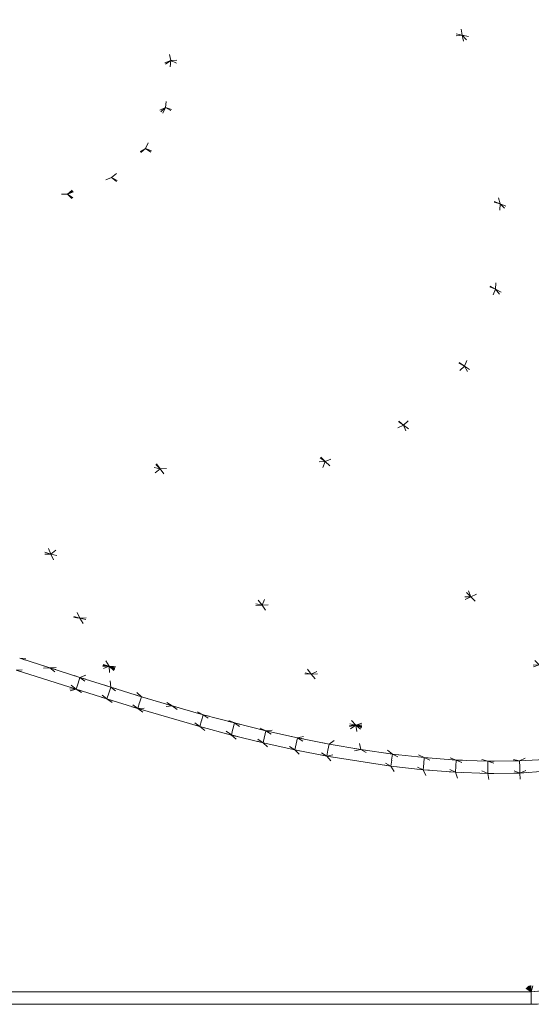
# Model space of a CAD drawing. Header units: millimetres. Extents: x 1700 to 4670, y 990 to 3874.
# Tile 35 of 110: x 3157 to 3166, y 1817 to 1833. Entities that reach past the tile are written whole.
import ezdxf

# ---------------------------------------------------------------- set-up
doc = ezdxf.new("R2010")
doc.units = ezdxf.units.MM
doc.linetypes.add('Wipeout_Contour', pattern=[1000, 0, -1000])
doc.layers.add('Nowe_320-W Umeblowanie', color=252, linetype='Continuous')
doc.layers.add('Nowe_320-W Umeblowanie_Nr_pióra__2', color=252, linetype='Continuous', lineweight=13)

msp = doc.modelspace()

# ---------------------------------------------------------------- linework, layer by layer
at = {"layer": 'Nowe_320-W Umeblowanie', "color": 252, "linetype": 'Wipeout_Contour', "lineweight": 0, "ltscale": 45134.425541}
for p, q in [((3164.053, 1835.633), (3164.501, 1832.961)), ((3164.501, 1832.961), (3167.394, 1832.362))]:
    msp.add_line(p, q, dxfattribs=at)
at = {"layer": 'Nowe_320-W Umeblowanie', "color": 252, "linetype": 'Wipeout_Contour', "lineweight": 0, "ltscale": 45062.917443}
for p, q in [((3164.501, 1832.961), (3164.053, 1835.633)), ((3159.488, 1834.055), (3164.501, 1832.961))]:
    msp.add_line(p, q, dxfattribs=at)
at = {"layer": 'Nowe_320-W Umeblowanie', "color": 252, "linetype": 'Wipeout_Contour', "lineweight": 0, "ltscale": 44959.674154}
for p, q in [((3159.488, 1834.055), (3153.697, 1831.133)), ((3155.186, 1830.726), (3159.488, 1834.055))]:
    msp.add_line(p, q, dxfattribs=at)
at = {"layer": 'Nowe_320-W Umeblowanie', "color": 252, "linetype": 'Wipeout_Contour', "lineweight": 0, "ltscale": 44957.503808}
msp.add_line((3153.697, 1831.133), (3159.488, 1834.055), dxfattribs=at)
at = {"layer": 'Nowe_320-W Umeblowanie', "color": 252, "linetype": 'Wipeout_Contour', "lineweight": 0, "ltscale": 44995.615731}
for p, q in [((3159.488, 1834.055), (3155.186, 1830.726)), ((3159.821, 1832.553), (3159.488, 1834.055)), ((3155.186, 1830.726), (3159.821, 1832.553))]:
    msp.add_line(p, q, dxfattribs=at)
at = {"layer": 'Nowe_320-W Umeblowanie', "color": 252, "linetype": 'Wipeout_Contour', "lineweight": 0, "ltscale": 45051.915328}
for p, q in [((3159.488, 1834.055), (3159.821, 1832.553)), ((3164.501, 1832.961), (3159.488, 1834.055)), ((3159.821, 1832.553), (3164.501, 1832.961))]:
    msp.add_line(p, q, dxfattribs=at)
at = {"layer": 'Nowe_320-W Umeblowanie', "color": 252, "linetype": 'Wipeout_Contour', "lineweight": 0, "ltscale": 45118.248681}
for p, q in [((3164.501, 1832.961), (3159.821, 1832.553)), ((3165.107, 1830.255), (3164.501, 1832.961)), ((3159.821, 1832.553), (3165.107, 1830.255))]:
    msp.add_line(p, q, dxfattribs=at)
at = {"layer": 'Nowe_320-W Umeblowanie', "color": 252, "linetype": 'Wipeout_Contour', "lineweight": 0, "ltscale": 45207.870628}
for p, q in [((3164.501, 1832.961), (3168.152, 1829.008)), ((3167.394, 1832.362), (3164.501, 1832.961))]:
    msp.add_line(p, q, dxfattribs=at)
at = {"layer": 'Nowe_320-W Umeblowanie', "color": 252, "linetype": 'Wipeout_Contour', "lineweight": 0, "ltscale": 45205.249205}
for p, q in [((3168.152, 1829.008), (3164.501, 1832.961)), ((3164.501, 1832.961), (3165.107, 1830.255)), ((3165.107, 1830.255), (3168.152, 1829.008))]:
    msp.add_line(p, q, dxfattribs=at)
at = {"layer": 'Nowe_320-W Umeblowanie', "color": 252, "linetype": 'Wipeout_Contour', "lineweight": 0, "ltscale": 44998.764608}
for p, q in [((3159.821, 1832.553), (3155.186, 1830.726)), ((3156.599, 1830.382), (3159.821, 1832.553))]:
    msp.add_line(p, q, dxfattribs=at)
at = {"layer": 'Nowe_320-W Umeblowanie', "color": 252, "linetype": 'Wipeout_Contour', "lineweight": 0, "ltscale": 45025.090345}
for p, q in [((3159.821, 1832.553), (3156.599, 1830.382)), ((3159.735, 1831.799), (3159.821, 1832.553)), ((3156.599, 1830.382), (3159.735, 1831.799))]:
    msp.add_line(p, q, dxfattribs=at)
at = {"layer": 'Nowe_320-W Umeblowanie', "color": 252, "linetype": 'Wipeout_Contour', "lineweight": 0, "ltscale": 45090.707117}
for p, q in [((3159.821, 1832.553), (3159.735, 1831.799)), ((3165.107, 1830.255), (3159.821, 1832.553)), ((3159.735, 1831.799), (3165.107, 1830.255))]:
    msp.add_line(p, q, dxfattribs=at)
at = {"layer": 'Nowe_320-W Umeblowanie', "color": 252, "linetype": 'Wipeout_Contour', "lineweight": 0, "ltscale": 45027.485127}
for p, q in [((3159.735, 1831.799), (3156.599, 1830.382)), ((3158.164, 1830.411), (3159.735, 1831.799)), ((3156.599, 1830.382), (3158.164, 1830.411))]:
    msp.add_line(p, q, dxfattribs=at)
at = {"layer": 'Nowe_320-W Umeblowanie', "color": 252, "linetype": 'Wipeout_Contour', "lineweight": 0, "ltscale": 45043.114755}
for p, q in [((3159.735, 1831.799), (3158.164, 1830.411)), ((3159.417, 1831.143), (3159.735, 1831.799)), ((3158.164, 1830.411), (3159.417, 1831.143))]:
    msp.add_line(p, q, dxfattribs=at)
at = {"layer": 'Nowe_320-W Umeblowanie', "color": 252, "linetype": 'Wipeout_Contour', "lineweight": 0, "ltscale": 45105.28961}
for p, q in [((3159.735, 1831.799), (3159.417, 1831.143)), ((3165.036, 1828.886), (3159.735, 1831.799)), ((3159.417, 1831.143), (3165.036, 1828.886))]:
    msp.add_line(p, q, dxfattribs=at)
at = {"layer": 'Nowe_320-W Umeblowanie', "color": 252, "linetype": 'Wipeout_Contour', "lineweight": 0, "ltscale": 45153.508257}
for p, q in [((3165.107, 1830.255), (3159.735, 1831.799)), ((3159.735, 1831.799), (3165.036, 1828.886)), ((3165.036, 1828.886), (3165.107, 1830.255))]:
    msp.add_line(p, q, dxfattribs=at)
at = {"layer": 'Nowe_320-W Umeblowanie', "color": 252, "linetype": 'Wipeout_Contour', "lineweight": 0, "ltscale": 45044.282057}
for p, q in [((3159.417, 1831.143), (3158.164, 1830.411)), ((3158.871, 1830.677), (3159.417, 1831.143)), ((3158.164, 1830.411), (3158.871, 1830.677))]:
    msp.add_line(p, q, dxfattribs=at)
at = {"layer": 'Nowe_320-W Umeblowanie', "color": 252, "linetype": 'Wipeout_Contour', "lineweight": 0, "ltscale": 45110.426974}
for p, q in [((3159.417, 1831.143), (3158.871, 1830.677)), ((3164.536, 1827.652), (3159.417, 1831.143)), ((3158.871, 1830.677), (3164.536, 1827.652))]:
    msp.add_line(p, q, dxfattribs=at)
at = {"layer": 'Nowe_320-W Umeblowanie', "color": 252, "linetype": 'Wipeout_Contour', "lineweight": 0, "ltscale": 45168.360774}
for p, q in [((3159.417, 1831.143), (3164.536, 1827.652)), ((3165.036, 1828.886), (3159.417, 1831.143)), ((3164.536, 1827.652), (3165.036, 1828.886))]:
    msp.add_line(p, q, dxfattribs=at)
at = {"layer": 'Nowe_320-W Umeblowanie', "color": 252, "linetype": 'Wipeout_Contour', "lineweight": 0, "ltscale": 45040.100715}
for p, q in [((3155.186, 1830.726), (3159.65, 1826.004)), ((3159.65, 1826.004), (3156.599, 1830.382))]:
    msp.add_line(p, q, dxfattribs=at)
at = {"layer": 'Nowe_320-W Umeblowanie', "color": 252, "linetype": 'Wipeout_Contour', "lineweight": 0, "ltscale": 45068.131529}
for p, q in [((3159.65, 1826.004), (3155.186, 1830.726)), ((3156.989, 1826.648), (3159.65, 1826.004))]:
    msp.add_line(p, q, dxfattribs=at)
at = {"layer": 'Nowe_320-W Umeblowanie', "color": 252, "linetype": 'Wipeout_Contour', "lineweight": 0, "ltscale": 45104.619787}
for p, q in [((3158.871, 1830.677), (3158.164, 1830.411)), ((3163.559, 1826.706), (3158.871, 1830.677)), ((3158.164, 1830.411), (3163.559, 1826.706))]:
    msp.add_line(p, q, dxfattribs=at)
at = {"layer": 'Nowe_320-W Umeblowanie', "color": 252, "linetype": 'Wipeout_Contour', "lineweight": 0, "ltscale": 45170.676579}
for p, q in [((3164.536, 1827.652), (3158.871, 1830.677)), ((3158.871, 1830.677), (3163.559, 1826.706)), ((3163.559, 1826.706), (3164.536, 1827.652))]:
    msp.add_line(p, q, dxfattribs=at)
at = {"layer": 'Nowe_320-W Umeblowanie', "color": 252, "linetype": 'Wipeout_Contour', "lineweight": 0, "ltscale": 45083.728155}
for p, q in [((3158.164, 1830.411), (3156.599, 1830.382)), ((3156.599, 1830.382), (3162.302, 1826.12)), ((3162.302, 1826.12), (3158.164, 1830.411))]:
    msp.add_line(p, q, dxfattribs=at)
at = {"layer": 'Nowe_320-W Umeblowanie', "color": 252, "linetype": 'Wipeout_Contour', "lineweight": 0, "ltscale": 45124.400857}
for p, q in [((3162.302, 1826.12), (3156.599, 1830.382)), ((3156.599, 1830.382), (3159.65, 1826.004)), ((3159.65, 1826.004), (3162.302, 1826.12))]:
    msp.add_line(p, q, dxfattribs=at)
at = {"layer": 'Nowe_320-W Umeblowanie', "color": 252, "linetype": 'Wipeout_Contour', "lineweight": 0, "ltscale": 45160.497369}
for p, q in [((3163.559, 1826.706), (3158.164, 1830.411)), ((3158.164, 1830.411), (3162.302, 1826.12)), ((3162.302, 1826.12), (3163.559, 1826.706))]:
    msp.add_line(p, q, dxfattribs=at)
at = {"layer": 'Nowe_320-W Umeblowanie', "color": 252, "linetype": 'Wipeout_Contour', "lineweight": 0, "ltscale": 45246.318214}
for p, q in [((3165.107, 1830.255), (3165.036, 1828.886)), ((3168.04, 1827.305), (3165.107, 1830.255)), ((3165.036, 1828.886), (3168.04, 1827.305))]:
    msp.add_line(p, q, dxfattribs=at)
at = {"layer": 'Nowe_320-W Umeblowanie', "color": 252, "linetype": 'Wipeout_Contour', "lineweight": 0, "ltscale": 45268.291751}
for p, q in [((3168.152, 1829.008), (3165.107, 1830.255)), ((3165.107, 1830.255), (3168.04, 1827.305))]:
    msp.add_line(p, q, dxfattribs=at)
at = {"layer": 'Nowe_320-W Umeblowanie', "color": 252, "linetype": 'Wipeout_Contour', "lineweight": 0, "ltscale": 45264.12761}
for p, q in [((3165.036, 1828.886), (3164.536, 1827.652)), ((3167.4, 1825.785), (3165.036, 1828.886)), ((3164.536, 1827.652), (3167.4, 1825.785))]:
    msp.add_line(p, q, dxfattribs=at)
at = {"layer": 'Nowe_320-W Umeblowanie', "color": 252, "linetype": 'Wipeout_Contour', "lineweight": 0, "ltscale": 45292.430146}
for p, q in [((3165.036, 1828.886), (3167.4, 1825.785)), ((3168.04, 1827.305), (3165.036, 1828.886))]:
    msp.add_line(p, q, dxfattribs=at)
at = {"layer": 'Nowe_320-W Umeblowanie', "color": 252, "linetype": 'Wipeout_Contour', "lineweight": 0, "ltscale": 45265.538134}
for p, q in [((3164.536, 1827.652), (3163.559, 1826.706)), ((3166.193, 1824.646), (3164.536, 1827.652)), ((3163.559, 1826.706), (3166.193, 1824.646))]:
    msp.add_line(p, q, dxfattribs=at)
at = {"layer": 'Nowe_320-W Umeblowanie', "color": 252, "linetype": 'Wipeout_Contour', "lineweight": 0, "ltscale": 45300.573143}
for p, q in [((3167.4, 1825.785), (3164.536, 1827.652)), ((3164.536, 1827.652), (3166.193, 1824.646))]:
    msp.add_line(p, q, dxfattribs=at)
at = {"layer": 'Nowe_320-W Umeblowanie', "color": 252, "linetype": 'Wipeout_Contour', "lineweight": 0, "ltscale": 45128.381703}
for p, q in [((3159.65, 1826.004), (3156.989, 1826.648)), ((3156.989, 1826.648), (3157.897, 1824.638)), ((3157.897, 1824.638), (3159.65, 1826.004))]:
    msp.add_line(p, q, dxfattribs=at)
at = {"layer": 'Nowe_320-W Umeblowanie', "color": 252, "linetype": 'Wipeout_Contour', "lineweight": 0, "ltscale": 45094.262704}
for p, q in [((3157.897, 1824.638), (3156.989, 1826.648)), ((3154.721, 1825.549), (3157.897, 1824.638))]:
    msp.add_line(p, q, dxfattribs=at)
at = {"layer": 'Nowe_320-W Umeblowanie', "color": 252, "linetype": 'Wipeout_Contour', "lineweight": 0, "ltscale": 45251.504938}
for p, q in [((3163.559, 1826.706), (3162.302, 1826.12)), ((3164.64, 1823.954), (3163.559, 1826.706)), ((3162.302, 1826.12), (3164.64, 1823.954))]:
    msp.add_line(p, q, dxfattribs=at)
at = {"layer": 'Nowe_320-W Umeblowanie', "color": 252, "linetype": 'Wipeout_Contour', "lineweight": 0, "ltscale": 45290.933987}
for p, q in [((3166.193, 1824.646), (3163.559, 1826.706)), ((3163.559, 1826.706), (3164.64, 1823.954)), ((3164.64, 1823.954), (3166.193, 1824.646))]:
    msp.add_line(p, q, dxfattribs=at)
at = {"layer": 'Nowe_320-W Umeblowanie', "color": 252, "linetype": 'Wipeout_Contour', "lineweight": 0, "ltscale": 45202.269308}
for p, q in [((3162.302, 1826.12), (3159.65, 1826.004)), ((3161.286, 1823.817), (3162.302, 1826.12)), ((3159.65, 1826.004), (3161.286, 1823.817))]:
    msp.add_line(p, q, dxfattribs=at)
at = {"layer": 'Nowe_320-W Umeblowanie', "color": 252, "linetype": 'Wipeout_Contour', "lineweight": 0, "ltscale": 45254.125543}
for p, q in [((3162.302, 1826.12), (3161.286, 1823.817)), ((3164.64, 1823.954), (3162.302, 1826.12)), ((3161.286, 1823.817), (3164.64, 1823.954))]:
    msp.add_line(p, q, dxfattribs=at)
at = {"layer": 'Nowe_320-W Umeblowanie', "color": 252, "linetype": 'Wipeout_Contour', "lineweight": 0, "ltscale": 45179.415402}
for p, q in [((3159.65, 1826.004), (3157.897, 1824.638)), ((3161.286, 1823.817), (3159.65, 1826.004)), ((3157.897, 1824.638), (3161.286, 1823.817))]:
    msp.add_line(p, q, dxfattribs=at)
at = {"layer": 'Nowe_320-W Umeblowanie', "color": 252, "linetype": 'Wipeout_Contour', "lineweight": 0, "ltscale": 45092.797117}
for p, q in [((3157.897, 1824.638), (3154.721, 1825.549)), ((3154.891, 1824.607), (3157.897, 1824.638))]:
    msp.add_line(p, q, dxfattribs=at)
at = {"layer": 'Nowe_320-W Umeblowanie', "color": 252, "linetype": 'Wipeout_Contour', "lineweight": 0, "ltscale": 45131.699943}
for p, q in [((3157.897, 1824.638), (3154.891, 1824.607)), ((3154.891, 1824.607), (3158.362, 1823.61)), ((3158.362, 1823.61), (3157.897, 1824.638))]:
    msp.add_line(p, q, dxfattribs=at)
at = {"layer": 'Nowe_320-W Umeblowanie', "color": 252, "linetype": 'Wipeout_Contour', "lineweight": 0, "ltscale": 45116.227952}
for p, q in [((3158.362, 1823.61), (3154.891, 1824.607)), ((3155.043, 1823.903), (3158.362, 1823.61))]:
    msp.add_line(p, q, dxfattribs=at)
at = {"layer": 'Nowe_320-W Umeblowanie', "color": 252, "linetype": 'Wipeout_Contour', "lineweight": 0, "ltscale": 45185.959047}
for p, q in [((3157.897, 1824.638), (3158.362, 1823.61)), ((3161.286, 1823.817), (3157.897, 1824.638)), ((3158.362, 1823.61), (3161.286, 1823.817))]:
    msp.add_line(p, q, dxfattribs=at)
at = {"layer": 'Nowe_320-W Umeblowanie', "color": 252, "linetype": 'Wipeout_Contour', "lineweight": 0, "ltscale": 45332.20342}
for p, q in [((3166.193, 1824.646), (3164.64, 1823.954)), ((3164.64, 1823.954), (3165.738, 1822.861))]:
    msp.add_line(p, q, dxfattribs=at)
at = {"layer": 'Nowe_320-W Umeblowanie', "color": 252, "linetype": 'Wipeout_Contour', "lineweight": 0, "ltscale": 45274.423516}
for p, q in [((3164.64, 1823.954), (3161.286, 1823.817)), ((3162.076, 1822.71), (3164.64, 1823.954)), ((3161.286, 1823.817), (3162.076, 1822.71))]:
    msp.add_line(p, q, dxfattribs=at)
at = {"layer": 'Nowe_320-W Umeblowanie', "color": 252, "linetype": 'Wipeout_Contour', "lineweight": 0, "ltscale": 45314.347222}
for p, q in [((3164.64, 1823.954), (3162.076, 1822.71)), ((3165.738, 1822.861), (3164.64, 1823.954)), ((3162.076, 1822.71), (3165.738, 1822.861))]:
    msp.add_line(p, q, dxfattribs=at)
at = {"layer": 'Nowe_320-W Umeblowanie', "color": 252, "linetype": 'Wipeout_Contour', "lineweight": 0, "ltscale": 45156.569632}
for p, q in [((3158.362, 1823.61), (3155.043, 1823.903)), ((3155.043, 1823.903), (3158.832, 1822.839)), ((3158.832, 1822.839), (3158.362, 1823.61))]:
    msp.add_line(p, q, dxfattribs=at)
at = {"layer": 'Nowe_320-W Umeblowanie', "color": 252, "linetype": 'Wipeout_Contour', "lineweight": 0, "ltscale": 45149.553278}
for p, q in [((3158.832, 1822.839), (3155.043, 1823.903)), ((3156.907, 1823.112), (3158.832, 1822.839))]:
    msp.add_line(p, q, dxfattribs=at)
at = {"layer": 'Nowe_320-W Umeblowanie', "color": 252, "linetype": 'Wipeout_Contour', "lineweight": 0, "ltscale": 45229.169828}
for p, q in [((3161.286, 1823.817), (3158.362, 1823.61)), ((3162.076, 1822.71), (3161.286, 1823.817)), ((3158.362, 1823.61), (3162.076, 1822.71))]:
    msp.add_line(p, q, dxfattribs=at)
at = {"layer": 'Nowe_320-W Umeblowanie', "color": 252, "linetype": 'Wipeout_Contour', "lineweight": 0, "ltscale": 45218.15525}
for p, q in [((3162.076, 1822.71), (3158.362, 1823.61)), ((3158.362, 1823.61), (3158.832, 1822.839)), ((3158.832, 1822.839), (3162.076, 1822.71))]:
    msp.add_line(p, q, dxfattribs=at)
at = {"layer": 'Nowe_320-W Umeblowanie', "color": 252, "linetype": 'Wipeout_Contour', "lineweight": 0, "ltscale": 45173.422295}
for p, q in [((3156.907, 1823.112), (3157.395, 1822.966)), ((3158.832, 1822.839), (3156.907, 1823.112)), ((3157.395, 1822.966), (3158.832, 1822.839))]:
    msp.add_line(p, q, dxfattribs=at)
at = {"layer": 'Nowe_320-W Umeblowanie', "color": 252, "linetype": 'Wipeout_Contour', "lineweight": 0, "ltscale": 45182.826796}
for p, q in [((3157.395, 1822.966), (3157.88, 1822.814)), ((3158.832, 1822.839), (3157.395, 1822.966)), ((3157.88, 1822.814), (3158.832, 1822.839))]:
    msp.add_line(p, q, dxfattribs=at)
at = {"layer": 'Nowe_320-W Umeblowanie', "color": 252, "linetype": 'Wipeout_Contour', "lineweight": 0, "ltscale": 45172.17184}
for p, q in [((3157.88, 1822.814), (3157.395, 1822.966)), ((3157.337, 1822.776), (3157.88, 1822.814))]:
    msp.add_line(p, q, dxfattribs=at)
at = {"layer": 'Nowe_320-W Umeblowanie', "color": 252, "linetype": 'Wipeout_Contour', "lineweight": 0, "ltscale": 45313.964055}
for p, q in [((3165.738, 1822.861), (3162.076, 1822.71)), ((3162.791, 1821.891), (3165.738, 1822.861)), ((3162.076, 1822.71), (3162.791, 1821.891))]:
    msp.add_line(p, q, dxfattribs=at)
at = {"layer": 'Nowe_320-W Umeblowanie', "color": 252, "linetype": 'Wipeout_Contour', "lineweight": 0, "ltscale": 45354.328673}
for p, q in [((3165.738, 1822.861), (3162.791, 1821.891)), ((3162.791, 1821.891), (3166.852, 1822.041))]:
    msp.add_line(p, q, dxfattribs=at)
at = {"layer": 'Nowe_320-W Umeblowanie', "color": 252, "linetype": 'Wipeout_Contour', "lineweight": 0, "ltscale": 45020.547619}
for p, q in [((3158.302, 1822.471), (3148.353, 1822.701)), ((3140.617, 1817.615), (3158.302, 1822.471))]:
    msp.add_line(p, q, dxfattribs=at)
at = {"layer": 'Nowe_320-W Umeblowanie', "color": 252, "linetype": 'Wipeout_Contour', "lineweight": 0, "ltscale": 45110.747832}
for p, q in [((3148.353, 1822.701), (3158.302, 1822.471)), ((3158.302, 1822.471), (3157.337, 1822.776))]:
    msp.add_line(p, q, dxfattribs=at)
at = {"layer": 'Nowe_320-W Umeblowanie', "color": 252, "linetype": 'Wipeout_Contour', "lineweight": 0, "ltscale": 45181.451763}
for p, q in [((3157.88, 1822.814), (3157.337, 1822.776)), ((3157.337, 1822.776), (3158.302, 1822.471)), ((3158.302, 1822.471), (3157.88, 1822.814))]:
    msp.add_line(p, q, dxfattribs=at)
at = {"layer": 'Nowe_320-W Umeblowanie', "color": 252, "linetype": 'Wipeout_Contour', "lineweight": 0, "ltscale": 45187.144056}
for p, q in [((3157.337, 1822.776), (3158.301, 1822.471)), ((3158.302, 1822.471), (3157.337, 1822.776)), ((3158.301, 1822.471), (3158.302, 1822.471))]:
    msp.add_line(p, q, dxfattribs=at)
at = {"layer": 'Nowe_320-W Umeblowanie', "color": 252, "linetype": 'Wipeout_Contour', "lineweight": 0, "ltscale": 45191.515464}
for p, q in [((3158.832, 1822.839), (3157.88, 1822.814)), ((3157.88, 1822.814), (3158.363, 1822.66)), ((3158.363, 1822.66), (3158.832, 1822.839))]:
    msp.add_line(p, q, dxfattribs=at)
at = {"layer": 'Nowe_320-W Umeblowanie', "color": 252, "linetype": 'Wipeout_Contour', "lineweight": 0, "ltscale": 45189.904018}
for p, q in [((3157.88, 1822.814), (3158.302, 1822.471)), ((3158.363, 1822.66), (3157.88, 1822.814)), ((3158.302, 1822.471), (3158.363, 1822.66))]:
    msp.add_line(p, q, dxfattribs=at)
at = {"layer": 'Nowe_320-W Umeblowanie', "color": 252, "linetype": 'Wipeout_Contour', "lineweight": 0, "ltscale": 45200.826691}
for p, q in [((3158.832, 1822.839), (3158.363, 1822.66)), ((3158.856, 1822.503), (3158.832, 1822.839)), ((3158.363, 1822.66), (3158.856, 1822.503))]:
    msp.add_line(p, q, dxfattribs=at)
at = {"layer": 'Nowe_320-W Umeblowanie', "color": 252, "linetype": 'Wipeout_Contour', "lineweight": 0, "ltscale": 45261.763599}
for p, q in [((3158.832, 1822.839), (3162.791, 1821.891)), ((3162.076, 1822.71), (3158.832, 1822.839)), ((3162.791, 1821.891), (3162.076, 1822.71))]:
    msp.add_line(p, q, dxfattribs=at)
at = {"layer": 'Nowe_320-W Umeblowanie', "color": 252, "linetype": 'Wipeout_Contour', "lineweight": 0, "ltscale": 45262.939131}
for p, q in [((3158.832, 1822.839), (3161.348, 1821.804)), ((3162.791, 1821.891), (3158.832, 1822.839)), ((3161.348, 1821.804), (3162.791, 1821.891))]:
    msp.add_line(p, q, dxfattribs=at)
at = {"layer": 'Nowe_320-W Umeblowanie', "color": 252, "linetype": 'Wipeout_Contour', "lineweight": 0, "ltscale": 45229.428428}
for p, q in [((3158.832, 1822.839), (3159.845, 1822.202)), ((3160.341, 1822.061), (3158.832, 1822.839)), ((3159.845, 1822.202), (3160.341, 1822.061))]:
    msp.add_line(p, q, dxfattribs=at)
at = {"layer": 'Nowe_320-W Umeblowanie', "color": 252, "linetype": 'Wipeout_Contour', "lineweight": 0, "ltscale": 45238.69449}
for p, q in [((3158.832, 1822.839), (3160.341, 1822.061)), ((3160.844, 1821.928), (3158.832, 1822.839)), ((3160.341, 1822.061), (3160.844, 1821.928))]:
    msp.add_line(p, q, dxfattribs=at)
at = {"layer": 'Nowe_320-W Umeblowanie', "color": 252, "linetype": 'Wipeout_Contour', "lineweight": 0, "ltscale": 45220.175278}
for p, q in [((3158.832, 1822.839), (3159.35, 1822.349)), ((3159.845, 1822.202), (3158.832, 1822.839)), ((3159.35, 1822.349), (3159.845, 1822.202))]:
    msp.add_line(p, q, dxfattribs=at)
at = {"layer": 'Nowe_320-W Umeblowanie', "color": 252, "linetype": 'Wipeout_Contour', "lineweight": 0, "ltscale": 45211.066255}
for p, q in [((3158.832, 1822.839), (3158.856, 1822.503)), ((3159.35, 1822.349), (3158.832, 1822.839)), ((3158.856, 1822.503), (3159.35, 1822.349))]:
    msp.add_line(p, q, dxfattribs=at)
at = {"layer": 'Nowe_320-W Umeblowanie', "color": 252, "linetype": 'Wipeout_Contour', "lineweight": 0, "ltscale": 45247.928756}
for p, q in [((3161.348, 1821.804), (3158.832, 1822.839)), ((3158.832, 1822.839), (3160.844, 1821.928)), ((3160.844, 1821.928), (3161.348, 1821.804))]:
    msp.add_line(p, q, dxfattribs=at)
at = {"layer": 'Nowe_320-W Umeblowanie', "color": 252, "linetype": 'Wipeout_Contour', "lineweight": 0, "ltscale": 45200.718233}
for p, q in [((3158.363, 1822.66), (3158.302, 1822.471)), ((3158.797, 1822.313), (3158.363, 1822.66)), ((3158.302, 1822.471), (3158.797, 1822.313))]:
    msp.add_line(p, q, dxfattribs=at)
at = {"layer": 'Nowe_320-W Umeblowanie', "color": 252, "linetype": 'Wipeout_Contour', "lineweight": 0, "ltscale": 45204.036234}
for p, q in [((3158.856, 1822.503), (3158.363, 1822.66)), ((3158.363, 1822.66), (3158.797, 1822.313)), ((3158.797, 1822.313), (3158.856, 1822.503))]:
    msp.add_line(p, q, dxfattribs=at)
at = {"layer": 'Nowe_320-W Umeblowanie', "color": 252, "linetype": 'Wipeout_Contour', "lineweight": 0, "ltscale": 45183.889572}
for p, q in [((3158.302, 1822.471), (3140.617, 1817.615)), ((3165.609, 1817.615), (3158.302, 1822.471)), ((3140.617, 1817.615), (3165.609, 1817.615))]:
    msp.add_line(p, q, dxfattribs=at)
at = {"layer": 'Nowe_320-W Umeblowanie', "color": 252, "linetype": 'Wipeout_Contour', "lineweight": 0, "ltscale": 45288.145172}
for p, q in [((3158.302, 1822.471), (3165.609, 1817.615)), ((3158.797, 1822.313), (3158.302, 1822.471)), ((3165.609, 1817.615), (3158.797, 1822.313))]:
    msp.add_line(p, q, dxfattribs=at)
at = {"layer": 'Nowe_320-W Umeblowanie', "color": 252, "linetype": 'Wipeout_Contour', "lineweight": 0, "ltscale": 45201.257101}
for p, q in [((3158.797, 1822.313), (3158.302, 1822.471)), ((3158.302, 1822.471), (3158.303, 1822.47)), ((3158.303, 1822.47), (3158.797, 1822.313))]:
    msp.add_line(p, q, dxfattribs=at)
at = {"layer": 'Nowe_320-W Umeblowanie', "color": 252, "linetype": 'Wipeout_Contour', "lineweight": 0, "ltscale": 45214.949981}
for p, q in [((3158.856, 1822.503), (3158.797, 1822.313)), ((3159.292, 1822.159), (3158.856, 1822.503)), ((3158.797, 1822.313), (3159.292, 1822.159))]:
    msp.add_line(p, q, dxfattribs=at)
at = {"layer": 'Nowe_320-W Umeblowanie', "color": 252, "linetype": 'Wipeout_Contour', "lineweight": 0, "ltscale": 45218.221954}
for p, q in [((3159.35, 1822.349), (3158.856, 1822.503)), ((3158.856, 1822.503), (3159.292, 1822.159)), ((3159.292, 1822.159), (3159.35, 1822.349))]:
    msp.add_line(p, q, dxfattribs=at)
at = {"layer": 'Nowe_320-W Umeblowanie', "color": 252, "linetype": 'Wipeout_Contour', "lineweight": 0, "ltscale": 45297.625775}
for p, q in [((3158.797, 1822.313), (3165.609, 1817.615)), ((3159.292, 1822.159), (3158.797, 1822.313)), ((3165.609, 1817.615), (3159.292, 1822.159))]:
    msp.add_line(p, q, dxfattribs=at)
at = {"layer": 'Nowe_320-W Umeblowanie', "color": 252, "linetype": 'Wipeout_Contour', "lineweight": 0, "ltscale": 45228.427175}
for p, q in [((3159.35, 1822.349), (3159.292, 1822.159)), ((3159.845, 1822.202), (3159.35, 1822.349)), ((3159.292, 1822.159), (3159.845, 1822.202))]:
    msp.add_line(p, q, dxfattribs=at)
at = {"layer": 'Nowe_320-W Umeblowanie', "color": 252, "linetype": 'Wipeout_Contour', "lineweight": 0, "ltscale": 45237.871785}
for p, q in [((3159.845, 1822.202), (3159.292, 1822.159)), ((3159.292, 1822.159), (3160.289, 1821.87)), ((3160.289, 1821.87), (3159.845, 1822.202))]:
    msp.add_line(p, q, dxfattribs=at)
at = {"layer": 'Nowe_320-W Umeblowanie', "color": 252, "linetype": 'Wipeout_Contour', "lineweight": 0, "ltscale": 45311.70569}
for p, q in [((3159.292, 1822.159), (3165.609, 1817.615)), ((3160.289, 1821.87), (3159.292, 1822.159)), ((3165.609, 1817.615), (3160.289, 1821.87))]:
    msp.add_line(p, q, dxfattribs=at)
at = {"layer": 'Nowe_320-W Umeblowanie', "color": 252, "linetype": 'Wipeout_Contour', "lineweight": 0, "ltscale": 45246.329544}
for p, q in [((3159.845, 1822.202), (3160.289, 1821.87)), ((3160.341, 1822.061), (3159.845, 1822.202)), ((3160.289, 1821.87), (3160.341, 1822.061))]:
    msp.add_line(p, q, dxfattribs=at)
at = {"layer": 'Nowe_320-W Umeblowanie', "color": 252, "linetype": 'Wipeout_Contour', "lineweight": 0, "ltscale": 45257.236593}
for p, q in [((3160.341, 1822.061), (3160.289, 1821.87)), ((3160.794, 1821.736), (3160.341, 1822.061)), ((3160.289, 1821.87), (3160.794, 1821.736))]:
    msp.add_line(p, q, dxfattribs=at)
at = {"layer": 'Nowe_320-W Umeblowanie', "color": 252, "linetype": 'Wipeout_Contour', "lineweight": 0, "ltscale": 45260.298558}
for p, q in [((3160.844, 1821.928), (3160.341, 1822.061)), ((3160.341, 1822.061), (3160.794, 1821.736)), ((3160.794, 1821.736), (3160.844, 1821.928))]:
    msp.add_line(p, q, dxfattribs=at)
at = {"layer": 'Nowe_320-W Umeblowanie', "color": 252, "linetype": 'Wipeout_Contour', "lineweight": 0, "ltscale": 45271.223118}
for p, q in [((3160.844, 1821.928), (3160.794, 1821.736)), ((3161.303, 1821.611), (3160.844, 1821.928)), ((3160.794, 1821.736), (3161.303, 1821.611))]:
    msp.add_line(p, q, dxfattribs=at)
at = {"layer": 'Nowe_320-W Umeblowanie', "color": 252, "linetype": 'Wipeout_Contour', "lineweight": 0, "ltscale": 45274.170895}
for p, q in [((3160.844, 1821.928), (3161.303, 1821.611)), ((3161.348, 1821.804), (3160.844, 1821.928)), ((3161.303, 1821.611), (3161.348, 1821.804))]:
    msp.add_line(p, q, dxfattribs=at)
at = {"layer": 'Nowe_320-W Umeblowanie', "color": 252, "linetype": 'Wipeout_Contour', "lineweight": 0, "ltscale": 45361.740252}
for p, q in [((3166.852, 1822.041), (3162.791, 1821.891)), ((3165.421, 1821.321), (3166.852, 1822.041)), ((3162.791, 1821.891), (3165.421, 1821.321))]:
    msp.add_line(p, q, dxfattribs=at)
at = {"layer": 'Nowe_320-W Umeblowanie', "color": 252, "linetype": 'Wipeout_Contour', "lineweight": 0, "ltscale": 45389.600672}
for p, q in [((3166.852, 1822.041), (3165.421, 1821.321)), ((3165.421, 1821.321), (3165.929, 1821.349))]:
    msp.add_line(p, q, dxfattribs=at)
at = {"layer": 'Nowe_320-W Umeblowanie', "color": 252, "linetype": 'Wipeout_Contour', "lineweight": 0, "ltscale": 45325.801589}
for p, q in [((3160.794, 1821.735), (3160.289, 1821.87)), ((3160.289, 1821.87), (3165.609, 1817.615)), ((3165.609, 1817.615), (3160.794, 1821.735))]:
    msp.add_line(p, q, dxfattribs=at)
at = {"layer": 'Nowe_320-W Umeblowanie', "color": 252, "linetype": 'Wipeout_Contour', "lineweight": 0, "ltscale": 45285.069395}
for p, q in [((3161.348, 1821.804), (3161.303, 1821.611)), ((3161.813, 1821.497), (3161.348, 1821.804)), ((3161.303, 1821.611), (3161.813, 1821.497))]:
    msp.add_line(p, q, dxfattribs=at)
at = {"layer": 'Nowe_320-W Umeblowanie', "color": 252, "linetype": 'Wipeout_Contour', "lineweight": 0, "ltscale": 45293.093112}
for p, q in [((3162.791, 1821.891), (3161.348, 1821.804)), ((3161.348, 1821.804), (3161.854, 1821.691)), ((3161.854, 1821.691), (3162.791, 1821.891))]:
    msp.add_line(p, q, dxfattribs=at)
at = {"layer": 'Nowe_320-W Umeblowanie', "color": 252, "linetype": 'Wipeout_Contour', "lineweight": 0, "ltscale": 45287.88522}
for p, q in [((3161.854, 1821.691), (3161.348, 1821.804)), ((3161.348, 1821.804), (3161.813, 1821.497)), ((3161.813, 1821.497), (3161.854, 1821.691))]:
    msp.add_line(p, q, dxfattribs=at)
at = {"layer": 'Nowe_320-W Umeblowanie', "color": 252, "linetype": 'Wipeout_Contour', "lineweight": 0, "ltscale": 45302.132345}
for p, q in [((3162.791, 1821.891), (3161.854, 1821.691)), ((3162.363, 1821.59), (3162.791, 1821.891)), ((3161.854, 1821.691), (3162.363, 1821.59))]:
    msp.add_line(p, q, dxfattribs=at)
at = {"layer": 'Nowe_320-W Umeblowanie', "color": 252, "linetype": 'Wipeout_Contour', "lineweight": 0, "ltscale": 45310.852931}
for p, q in [((3162.791, 1821.891), (3162.363, 1821.59)), ((3162.87, 1821.502), (3162.791, 1821.891)), ((3162.363, 1821.59), (3162.87, 1821.502))]:
    msp.add_line(p, q, dxfattribs=at)
at = {"layer": 'Nowe_320-W Umeblowanie', "color": 252, "linetype": 'Wipeout_Contour', "lineweight": 0, "ltscale": 45352.336021}
for p, q in [((3165.421, 1821.321), (3162.791, 1821.891)), ((3162.791, 1821.891), (3164.912, 1821.316)), ((3164.912, 1821.316), (3165.421, 1821.321))]:
    msp.add_line(p, q, dxfattribs=at)
at = {"layer": 'Nowe_320-W Umeblowanie', "color": 252, "linetype": 'Wipeout_Contour', "lineweight": 0, "ltscale": 45344.612379}
for p, q in [((3164.912, 1821.316), (3162.791, 1821.891)), ((3162.791, 1821.891), (3164.403, 1821.334)), ((3164.403, 1821.334), (3164.912, 1821.316))]:
    msp.add_line(p, q, dxfattribs=at)
at = {"layer": 'Nowe_320-W Umeblowanie', "color": 252, "linetype": 'Wipeout_Contour', "lineweight": 0, "ltscale": 45328.375678}
for p, q in [((3162.791, 1821.891), (3163.38, 1821.429)), ((3163.891, 1821.373), (3162.791, 1821.891)), ((3163.38, 1821.429), (3163.891, 1821.373))]:
    msp.add_line(p, q, dxfattribs=at)
at = {"layer": 'Nowe_320-W Umeblowanie', "color": 252, "linetype": 'Wipeout_Contour', "lineweight": 0, "ltscale": 45320.127092}
for p, q in [((3162.791, 1821.891), (3162.87, 1821.502)), ((3163.38, 1821.429), (3162.791, 1821.891)), ((3162.87, 1821.502), (3163.38, 1821.429))]:
    msp.add_line(p, q, dxfattribs=at)
at = {"layer": 'Nowe_320-W Umeblowanie', "color": 252, "linetype": 'Wipeout_Contour', "lineweight": 0, "ltscale": 45336.601225}
for p, q in [((3164.403, 1821.334), (3162.791, 1821.891)), ((3162.791, 1821.891), (3163.891, 1821.373)), ((3163.891, 1821.373), (3164.403, 1821.334))]:
    msp.add_line(p, q, dxfattribs=at)
at = {"layer": 'Nowe_320-W Umeblowanie', "color": 252, "linetype": 'Wipeout_Contour', "lineweight": 0, "ltscale": 45335.11115}
for p, q in [((3160.794, 1821.735), (3165.609, 1817.615)), ((3161.303, 1821.611), (3160.794, 1821.735)), ((3165.609, 1817.615), (3161.303, 1821.611))]:
    msp.add_line(p, q, dxfattribs=at)
at = {"layer": 'Nowe_320-W Umeblowanie', "color": 252, "linetype": 'Wipeout_Contour', "lineweight": 0, "ltscale": 45344.322754}
for p, q in [((3161.813, 1821.497), (3161.303, 1821.611)), ((3161.303, 1821.611), (3165.609, 1817.615)), ((3165.609, 1817.615), (3161.813, 1821.497))]:
    msp.add_line(p, q, dxfattribs=at)
at = {"layer": 'Nowe_320-W Umeblowanie', "color": 252, "linetype": 'Wipeout_Contour', "lineweight": 0, "ltscale": 45298.751803}
for p, q in [((3161.854, 1821.691), (3161.813, 1821.497)), ((3162.326, 1821.395), (3161.854, 1821.691)), ((3161.813, 1821.497), (3162.326, 1821.395))]:
    msp.add_line(p, q, dxfattribs=at)
at = {"layer": 'Nowe_320-W Umeblowanie', "color": 252, "linetype": 'Wipeout_Contour', "lineweight": 0, "ltscale": 45301.416326}
for p, q in [((3162.363, 1821.59), (3161.854, 1821.691)), ((3161.854, 1821.691), (3162.326, 1821.395)), ((3162.326, 1821.395), (3162.363, 1821.59))]:
    msp.add_line(p, q, dxfattribs=at)
at = {"layer": 'Nowe_320-W Umeblowanie', "color": 252, "linetype": 'Wipeout_Contour', "lineweight": 0, "ltscale": 45311.008338}
for p, q in [((3162.363, 1821.59), (3162.326, 1821.395)), ((3162.87, 1821.502), (3162.363, 1821.59)), ((3162.326, 1821.395), (3162.87, 1821.502))]:
    msp.add_line(p, q, dxfattribs=at)
at = {"layer": 'Nowe_320-W Umeblowanie', "color": 252, "linetype": 'Wipeout_Contour', "lineweight": 0, "ltscale": 45353.419309}
for p, q in [((3162.326, 1821.395), (3161.813, 1821.497)), ((3161.813, 1821.497), (3165.609, 1817.615)), ((3165.609, 1817.615), (3162.326, 1821.395))]:
    msp.add_line(p, q, dxfattribs=at)
at = {"layer": 'Nowe_320-W Umeblowanie', "color": 252, "linetype": 'Wipeout_Contour', "lineweight": 0, "ltscale": 45320.435138}
for p, q in [((3162.87, 1821.502), (3162.326, 1821.395)), ((3163.355, 1821.233), (3162.87, 1821.502)), ((3162.326, 1821.395), (3163.355, 1821.233))]:
    msp.add_line(p, q, dxfattribs=at)
at = {"layer": 'Nowe_320-W Umeblowanie', "color": 252, "linetype": 'Wipeout_Contour', "lineweight": 0, "ltscale": 45327.713879}
for p, q in [((3162.87, 1821.502), (3163.355, 1821.233)), ((3163.38, 1821.429), (3162.87, 1821.502)), ((3163.355, 1821.233), (3163.38, 1821.429))]:
    msp.add_line(p, q, dxfattribs=at)
at = {"layer": 'Nowe_320-W Umeblowanie', "color": 252, "linetype": 'Wipeout_Contour', "lineweight": 0, "ltscale": 45338.403954}
for p, q in [((3163.38, 1821.429), (3163.355, 1821.233)), ((3163.873, 1821.176), (3163.38, 1821.429)), ((3163.355, 1821.233), (3163.873, 1821.176))]:
    msp.add_line(p, q, dxfattribs=at)
at = {"layer": 'Nowe_320-W Umeblowanie', "color": 252, "linetype": 'Wipeout_Contour', "lineweight": 0, "ltscale": 45340.453598}
for p, q in [((3163.891, 1821.373), (3163.38, 1821.429)), ((3163.38, 1821.429), (3163.873, 1821.176)), ((3163.873, 1821.176), (3163.891, 1821.373))]:
    msp.add_line(p, q, dxfattribs=at)
at = {"layer": 'Nowe_320-W Umeblowanie', "color": 252, "linetype": 'Wipeout_Contour', "lineweight": 0, "ltscale": 45366.61177}
for p, q in [((3163.355, 1821.233), (3162.326, 1821.395)), ((3162.326, 1821.395), (3165.609, 1817.615)), ((3165.609, 1817.615), (3163.355, 1821.233))]:
    msp.add_line(p, q, dxfattribs=at)
at = {"layer": 'Nowe_320-W Umeblowanie', "color": 252, "linetype": 'Wipeout_Contour', "lineweight": 0, "ltscale": 45351.083098}
for p, q in [((3163.891, 1821.373), (3163.873, 1821.176)), ((3164.392, 1821.137), (3163.891, 1821.373)), ((3163.873, 1821.176), (3164.392, 1821.137))]:
    msp.add_line(p, q, dxfattribs=at)
at = {"layer": 'Nowe_320-W Umeblowanie', "color": 252, "linetype": 'Wipeout_Contour', "lineweight": 0, "ltscale": 45352.867252}
for p, q in [((3163.891, 1821.373), (3164.392, 1821.137)), ((3164.403, 1821.334), (3163.891, 1821.373)), ((3164.392, 1821.137), (3164.403, 1821.334))]:
    msp.add_line(p, q, dxfattribs=at)
at = {"layer": 'Nowe_320-W Umeblowanie', "color": 252, "linetype": 'Wipeout_Contour', "lineweight": 0, "ltscale": 45363.408147}
for p, q in [((3164.403, 1821.334), (3164.392, 1821.137)), ((3164.91, 1821.119), (3164.403, 1821.334)), ((3164.392, 1821.137), (3164.91, 1821.119))]:
    msp.add_line(p, q, dxfattribs=at)
at = {"layer": 'Nowe_320-W Umeblowanie', "color": 252, "linetype": 'Wipeout_Contour', "lineweight": 0, "ltscale": 45364.854661}
for p, q in [((3164.912, 1821.316), (3164.403, 1821.334)), ((3164.403, 1821.334), (3164.91, 1821.119)), ((3164.91, 1821.119), (3164.912, 1821.316))]:
    msp.add_line(p, q, dxfattribs=at)
at = {"layer": 'Nowe_320-W Umeblowanie', "color": 252, "linetype": 'Wipeout_Contour', "lineweight": 0, "ltscale": 45375.273807}
for p, q in [((3164.912, 1821.316), (3164.91, 1821.119)), ((3165.428, 1821.124), (3164.912, 1821.316)), ((3164.91, 1821.119), (3165.428, 1821.124))]:
    msp.add_line(p, q, dxfattribs=at)
at = {"layer": 'Nowe_320-W Umeblowanie', "color": 252, "linetype": 'Wipeout_Contour', "lineweight": 0, "ltscale": 45376.422149}
for p, q in [((3165.421, 1821.321), (3164.912, 1821.316)), ((3164.912, 1821.316), (3165.428, 1821.124)), ((3165.428, 1821.124), (3165.421, 1821.321))]:
    msp.add_line(p, q, dxfattribs=at)
at = {"layer": 'Nowe_320-W Umeblowanie', "color": 252, "linetype": 'Wipeout_Contour', "lineweight": 0, "ltscale": 45384.646189}
for p, q in [((3165.929, 1821.349), (3165.421, 1821.321)), ((3165.421, 1821.321), (3165.428, 1821.124)), ((3165.428, 1821.124), (3165.929, 1821.349))]:
    msp.add_line(p, q, dxfattribs=at)
at = {"layer": 'Nowe_320-W Umeblowanie', "color": 252, "linetype": 'Wipeout_Contour', "lineweight": 0, "ltscale": 45393.151631}
for p, q in [((3165.929, 1821.349), (3165.428, 1821.124)), ((3165.428, 1821.124), (3166.46, 1821.21))]:
    msp.add_line(p, q, dxfattribs=at)
at = {"layer": 'Nowe_320-W Umeblowanie', "color": 252, "linetype": 'Wipeout_Contour', "lineweight": 0, "ltscale": 45379.710561}
for p, q in [((3163.873, 1821.176), (3163.355, 1821.233)), ((3163.355, 1821.233), (3165.609, 1817.615)), ((3165.609, 1817.615), (3163.873, 1821.176))]:
    msp.add_line(p, q, dxfattribs=at)
at = {"layer": 'Nowe_320-W Umeblowanie', "color": 252, "linetype": 'Wipeout_Contour', "lineweight": 0, "ltscale": 45388.073458}
for p, q in [((3164.392, 1821.137), (3163.873, 1821.176)), ((3163.873, 1821.176), (3165.609, 1817.615)), ((3165.609, 1817.615), (3164.392, 1821.137))]:
    msp.add_line(p, q, dxfattribs=at)
at = {"layer": 'Nowe_320-W Umeblowanie', "color": 252, "linetype": 'Wipeout_Contour', "lineweight": 0, "ltscale": 45396.137214}
for p, q in [((3164.392, 1821.137), (3165.609, 1817.615)), ((3164.91, 1821.119), (3164.392, 1821.137)), ((3165.609, 1817.615), (3164.91, 1821.119))]:
    msp.add_line(p, q, dxfattribs=at)
at = {"layer": 'Nowe_320-W Umeblowanie', "color": 252, "linetype": 'Wipeout_Contour', "lineweight": 0, "ltscale": 45403.767097}
for p, q in [((3165.428, 1821.124), (3164.91, 1821.119)), ((3164.91, 1821.119), (3165.609, 1817.615)), ((3165.609, 1817.615), (3165.428, 1821.124))]:
    msp.add_line(p, q, dxfattribs=at)
at = {"layer": 'Nowe_320-W Umeblowanie', "color": 252, "linetype": 'Wipeout_Contour', "lineweight": 0, "ltscale": 45415.259189}
for p, q in [((3166.46, 1821.209), (3165.428, 1821.124)), ((3165.428, 1821.124), (3165.609, 1817.615)), ((3165.609, 1817.615), (3166.46, 1821.209))]:
    msp.add_line(p, q, dxfattribs=at)
at = {"layer": 'Nowe_320-W Umeblowanie', "color": 252, "linetype": 'Wipeout_Contour', "lineweight": 0, "ltscale": 45452.493814}
for p, q in [((3166.46, 1821.209), (3165.609, 1817.615)), ((3165.609, 1817.615), (3167.393, 1817.778))]:
    msp.add_line(p, q, dxfattribs=at)
at = {"layer": 'Nowe_320-W Umeblowanie', "color": 252, "linetype": 'Wipeout_Contour', "lineweight": 0, "ltscale": 60053.532413}
for p, q in [((3165.609, 1817.415), (3140.655, 1817.615)), ((3140.617, 1817.415), (3165.609, 1817.415))]:
    msp.add_line(p, q, dxfattribs=at)
at = {"layer": 'Nowe_320-W Umeblowanie', "color": 252, "linetype": 'Wipeout_Contour', "lineweight": 0, "ltscale": 45271.53207}
for p, q in [((3140.655, 1817.615), (3165.609, 1817.415)), ((3165.609, 1817.615), (3140.655, 1817.615)), ((3165.609, 1817.415), (3165.609, 1817.615))]:
    msp.add_line(p, q, dxfattribs=at)
at = {"layer": 'Nowe_320-W Umeblowanie', "color": 252, "linetype": 'Wipeout_Contour', "lineweight": 0, "ltscale": 60619.37235}
for p, q in [((3165.609, 1817.615), (3165.609, 1817.415)), ((3165.61, 1817.615), (3165.609, 1817.615)), ((3165.609, 1817.415), (3166.508, 1817.455))]:
    msp.add_line(p, q, dxfattribs=at)
at = {"layer": 'Nowe_320-W Umeblowanie_Nr_pióra__2', "color": 252, "linetype": 'Continuous', "lineweight": 13}
for p, q in [((3157.395, 1822.966), (3157.88, 1822.814)), ((3157.395, 1822.966), (3157.88, 1822.814)), ((3157.337, 1822.776), (3158.302, 1822.471)), ((3157.337, 1822.776), (3158.302, 1822.471)), ((3157.88, 1822.814), (3158.363, 1822.66)), ((3157.88, 1822.814), (3158.363, 1822.66)), ((3158.363, 1822.66), (3158.856, 1822.503)), ((3158.363, 1822.66), (3158.856, 1822.503)), ((3158.302, 1822.471), (3158.797, 1822.313)), ((3158.302, 1822.471), (3158.797, 1822.313)), ((3158.856, 1822.503), (3159.35, 1822.349)), ((3158.856, 1822.503), (3159.35, 1822.349)), ((3158.797, 1822.313), (3159.292, 1822.159)), ((3158.797, 1822.313), (3159.292, 1822.159)), ((3159.35, 1822.349), (3159.845, 1822.202)), ((3159.35, 1822.349), (3159.845, 1822.202)), ((3159.292, 1822.159), (3160.289, 1821.87)), ((3159.292, 1822.159), (3160.289, 1821.87)), ((3159.845, 1822.202), (3160.341, 1822.061)), ((3159.845, 1822.202), (3160.341, 1822.061)), ((3160.341, 1822.061), (3160.844, 1821.928)), ((3160.341, 1822.061), (3160.844, 1821.928)), ((3160.844, 1821.928), (3161.348, 1821.804)), ((3160.844, 1821.928), (3161.348, 1821.804)), ((3160.289, 1821.87), (3160.794, 1821.735)), ((3160.289, 1821.87), (3160.794, 1821.735)), ((3161.348, 1821.804), (3161.854, 1821.691)), ((3161.348, 1821.804), (3161.854, 1821.691)), ((3160.794, 1821.735), (3161.303, 1821.611)), ((3160.794, 1821.735), (3161.303, 1821.611)), ((3161.303, 1821.611), (3161.813, 1821.497)), ((3161.303, 1821.611), (3161.813, 1821.497)), ((3161.854, 1821.691), (3162.363, 1821.59)), ((3161.854, 1821.691), (3162.363, 1821.59)), ((3162.363, 1821.59), (3162.87, 1821.502)), ((3162.363, 1821.59), (3162.87, 1821.502)), ((3161.813, 1821.497), (3162.326, 1821.395)), ((3161.813, 1821.497), (3162.326, 1821.395)), ((3162.87, 1821.502), (3163.38, 1821.429)), ((3162.87, 1821.502), (3163.38, 1821.429)), ((3163.38, 1821.429), (3163.891, 1821.373)), ((3163.38, 1821.429), (3163.891, 1821.373)), ((3162.326, 1821.395), (3163.355, 1821.233)), ((3162.326, 1821.395), (3163.355, 1821.233)), ((3163.891, 1821.373), (3164.403, 1821.334)), ((3163.891, 1821.373), (3164.403, 1821.334)), ((3164.403, 1821.334), (3164.912, 1821.316)), ((3164.403, 1821.334), (3164.912, 1821.316)), ((3164.912, 1821.316), (3165.421, 1821.321)), ((3164.912, 1821.316), (3165.421, 1821.321)), ((3165.421, 1821.321), (3165.929, 1821.349)), ((3165.421, 1821.321), (3165.929, 1821.349)), ((3163.355, 1821.233), (3163.873, 1821.176)), ((3163.355, 1821.233), (3163.873, 1821.176)), ((3163.873, 1821.176), (3164.392, 1821.137)), ((3163.873, 1821.176), (3164.392, 1821.137)), ((3164.392, 1821.137), (3164.91, 1821.119)), ((3164.392, 1821.137), (3164.91, 1821.119)), ((3164.91, 1821.119), (3165.428, 1821.124)), ((3164.91, 1821.119), (3165.428, 1821.124)), ((3165.428, 1821.124), (3166.46, 1821.209)), ((3165.428, 1821.124), (3166.46, 1821.209)), ((3167.393, 1817.778), (3165.609, 1817.615)), ((3167.393, 1817.778), (3165.609, 1817.615)), ((3165.609, 1817.615), (3140.617, 1817.615)), ((3165.609, 1817.615), (3140.617, 1817.615)), ((3165.609, 1817.415), (3140.617, 1817.415)), ((3165.609, 1817.415), (3140.617, 1817.415)), ((3166.508, 1817.455), (3165.609, 1817.415)), ((3166.508, 1817.455), (3165.609, 1817.415))]:
    msp.add_line(p, q, dxfattribs=at)

doc.saveas('drawing.dxf')
